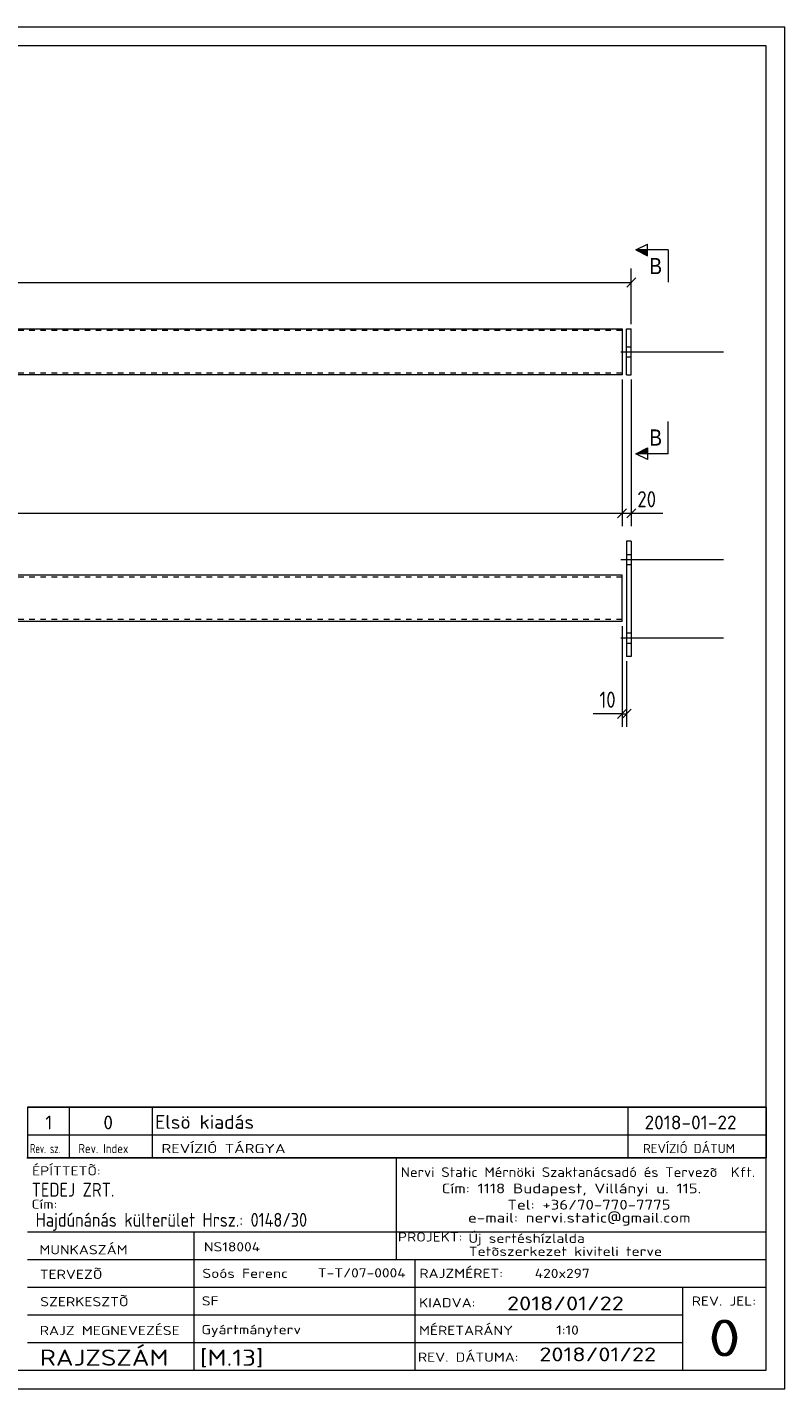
# Model space of a CAD drawing. Header units: millimetres. Extents: x 1 to 419, y 1 to 296.
# Tile 2 of 2: x 255 to 419, y 1 to 296. Entities that reach past the tile are written whole.
import ezdxf

# ---------------------------------------------------------------- set-up
doc = ezdxf.new("R2010")
doc.units = ezdxf.units.MM
doc.header["$LTSCALE"] = 0.6
doc.linetypes.add('XKITLINE00', pattern=[0])
doc.linetypes.add('XKITLINE02', pattern=[4, 2, -2])
for name, color, linetype, lineweight in [('Bolt', 7, 'Continuous', 0), ('DrawingSheet', 5, 'Continuous', 0), ('OtherObjectType', 1, 'Continuous', 0), ('Part', 2, 'Continuous', 0), ('Section', 6, 'Continuous', 0), ('Z-DIMENSIONS', 1, 'Continuous', 0)]:
    doc.layers.add(name, color=color, linetype=linetype, lineweight=lineweight)
doc.styles.add('ARIAL', font='ARIAL.TTF')
doc.styles.add('ISOCPEUR', font='ISOCPEUR.TTF')

msp = doc.modelspace()

# ---------------------------------------------------------------- hatches: boundary and pattern name
at = {"layer": 'Section'}
for points in [[(389.26, 246.5), (386.76, 247.75), (389.26, 247.75)], [(389.26, 203.6), (386.76, 203.6), (389.26, 204.85)]]:
    msp.add_hatch(color=6, dxfattribs=at).paths.add_polyline_path(points, flags=17)

# ---------------------------------------------------------------- linework, layer by layer
at = {"layer": 'Bolt', "color": 3, "linetype": 'XKITLINE00', "lineweight": 0}
for p, q in [((383.5, 225.67), (405.75, 225.67)), ((383.5, 225.67), (405.75, 225.67)), ((384.75, 226.77), (385.75, 226.77)), ((384.75, 226.77), (385.75, 226.77)), ((384.75, 224.57), (385.75, 224.57)), ((384.75, 224.57), (385.75, 224.57)), ((383.5, 180.68), (405.75, 180.68)), ((384.75, 181.78), (385.75, 181.78)), ((384.75, 179.58), (385.75, 179.58)), ((383.5, 163.68), (405.75, 163.68)), ((384.75, 164.78), (385.75, 164.78)), ((384.75, 162.58), (385.75, 162.58))]:
    msp.add_line(p, q, dxfattribs=at)
at = {"layer": 'DrawingSheet', "color": 2, "linetype": 'XKITLINE00', "lineweight": 0}
for p, q in [((419, 296), (1, 296)), ((419, 1), (419, 296)), ((1, 1), (419, 1))]:
    msp.add_line(p, q, dxfattribs=at)
at = {"layer": 'DrawingSheet', "color": 3, "linetype": 'XKITLINE00', "lineweight": 0}
for p, q in [((415, 292), (5, 292)), ((415, 5), (415, 292)), ((5, 5), (415, 5))]:
    msp.add_line(p, q, dxfattribs=at)
at = {"layer": 'OtherObjectType', "color": 7, "linetype": 'XKITLINE00', "lineweight": 0}
for p, q in [((255, 62.05), (415, 62.05)), ((255, 62.05), (255, 56.05)), ((264, 62.05), (264, 56.05)), ((282, 62.05), (282, 56.05)), ((385, 62.05), (385, 56.05)), ((415, 62.05), (415, 56.05)), ((255, 56.05), (255, 51.05)), ((255, 56.05), (415, 56.05)), ((264, 56.05), (264, 51.05)), ((282, 56.05), (282, 51.05)), ((385, 56.05), (385, 51.05)), ((415, 56.05), (415, 51.05)), ((254.84, 51.05), (415, 51.05)), ((415, 51.05), (255, 51.05)), ((334.84, 51), (334.84, 35)), ((414.98, 5), (415, 51.05)), ((254.98, 35), (414.98, 35)), ((290.98, 35), (290.98, 5)), ((334.84, 35), (334.84, 29)), ((254.98, 29), (338.84, 29)), ((338.84, 29), (338.84, 5)), ((338.84, 29), (414.84, 29)), ((254.98, 23), (414.98, 23)), ((396.84, 23), (396.84, 5)), ((254.98, 17), (396.84, 17)), ((254.98, 11), (396.98, 11)), ((254.98, 5), (414.98, 5))]:
    msp.add_line(p, q, dxfattribs=at)
at = {"layer": 'OtherObjectType', "color": 1, "linetype": 'XKITLINE00', "lineweight": 0}
for p, q in [((415, 62.05), (255, 62.05)), ((255, 56.05), (415, 56.05))]:
    msp.add_line(p, q, dxfattribs=at)
at = {"layer": 'Part', "color": 2, "linetype": 'XKITLINE00', "lineweight": 0}
for p, q in [((207.5, 230.68), (383.76, 230.68)), ((383.76, 230.68), (383.76, 220.68)), ((384.75, 220.67), (384.75, 230.67)), ((384.75, 230.67), (385.75, 230.67)), ((385.75, 220.67), (385.75, 230.67)), ((383.76, 220.68), (207.5, 220.68)), ((384.75, 220.67), (385.75, 220.67)), ((385.75, 184.68), (384.75, 184.68)), ((384.75, 184.68), (384.75, 159.68)), ((385.75, 184.68), (385.75, 159.68)), ((383.76, 177.25), (207.5, 177.25)), ((383.76, 167.25), (383.76, 177.25)), ((383.76, 167.25), (207.5, 167.25)), ((385.75, 159.68), (384.75, 159.68))]:
    msp.add_line(p, q, dxfattribs=at)
at = {"layer": 'Part', "color": 7, "linetype": 'XKITLINE02', "lineweight": 0}
for p, q in [((383.76, 230.28), (207.5, 230.28)), ((383.76, 221.08), (207.5, 221.08)), ((383.76, 176.85), (207.5, 176.85)), ((383.76, 167.65), (207.5, 167.65))]:
    msp.add_line(p, q, dxfattribs=at)
at = {"layer": 'Section', "color": 6, "linetype": 'XKITLINE00', "lineweight": 0}
for p, q in [((386.76, 247.75), (389.26, 249)), ((389.26, 246.5), (389.26, 249)), ((386.76, 247.75), (389.26, 246.5)), ((393.76, 247.75), (386.76, 247.75)), ((393.76, 247.75), (393.76, 240.75)), ((393.76, 203.6), (393.76, 210.6)), ((386.76, 203.6), (389.26, 204.85)), ((389.26, 202.35), (386.76, 203.6)), ((393.76, 203.6), (386.76, 203.6)), ((389.26, 204.85), (389.26, 202.35))]:
    msp.add_line(p, q, dxfattribs=at)
at = {"layer": 'Z-DIMENSIONS', "color": 7, "linetype": 'XKITLINE00', "lineweight": 0}
for p, q in [((385.75, 231.67), (385.75, 243.73)), ((26.25, 240.68), (385.75, 240.68)), ((386.74, 241.67), (384.76, 239.69)), ((383.76, 219.68), (383.76, 187.88)), ((383.76, 219.68), (383.76, 187.88)), ((385.75, 219.67), (385.75, 187.88)), ((27.25, 190.68), (383.76, 190.68)), ((384.75, 191.67), (382.77, 189.69)), ((384.75, 191.67), (382.77, 189.69)), ((383.76, 190.68), (385.75, 190.68)), ((386.74, 191.67), (384.76, 189.69)), ((385.75, 190.68), (392.59, 190.68)), ((385.75, 190.68), (392.59, 190.68)), ((383.76, 166.25), (383.76, 144.45)), ((384.75, 158.68), (384.75, 144.45)), ((384.75, 148.24), (382.77, 146.26)), ((385.74, 148.24), (383.76, 146.26)), ((383.76, 147.25), (377.52, 147.25)), ((383.76, 147.25), (377.52, 147.25)), ((383.76, 147.25), (384.75, 147.25))]:
    msp.add_line(p, q, dxfattribs=at)
at = {"layer": 'Z-DIMENSIONS', "color": 3}
for p in [(385.75, 240.68), (383.76, 190.68), (383.76, 190.68), (385.75, 190.68), (383.76, 147.25), (384.75, 147.25)]:
    msp.add_point(p, dxfattribs=at)

# ---------------------------------------------------------------- texts
at = {"layer": 'OtherObjectType', "color": 7, "style": 'ISOCPEUR'}
for s, height, width, p in [('1', 3, 1.017001, (258.82, 57.2)), ('0', 3, 1.017001, (271.4, 57.2)), ('Elsö kiadás', 3, 1.017001, (282.63, 57.31)), ('2018-01-22', 3, 1.017001, (388.62, 57.2)), ('Rev. sz.', 2, 0.68, (255.54, 52.05)), ('Rev. Index', 2, 0.85, (266, 52.05)), ('REVÍZIÓ TÁRGYA', 2, 1.275, (284, 52.05)), ('REVÍZIÓ DÁTUM', 2, 1.02, (388.28, 52.05)), ('ÉPÍTTETÕ:', 2, 1.211571, (255.96, 47.22)), ('Nervi Static Mérnöki\xa0Szaktanácsadó\xa0és\xa0Tervezõ  Kft.', 2.1176, 1.08375, (335.84, 46.88)), ('TEDEJ ZRT.', 3, 0.85, (255.87, 42.62)), ('Cím:\xa01118 Budapest, Villányi u. 115.', 2.1176, 1.250101, (344.68, 43.35)), ('Cím:', 2, 1.211571, (255.84, 40)), ('Tel:\xa0+36/70-770-7775', 2.1176, 1.250101, (358.91, 39.82)), ('Hajdúnánás külterület Hrsz.: 0148/30', 3, 0.85, (256.73, 36.1)), ('e-mail:\xa0nervi.static@gmail.com', 2.1176, 1.250101, (350.38, 37)), ('MUNKASZÁM', 2, 1.211571, (257.55, 30.12)), ('NS18004', 2, 1.211571, (293.17, 30.76)), ('PROJEKT:', 2, 1.211571, (335.18, 32.9)), ('Új sertéshízlalda', 2, 1.211571, (350.47, 32.6)), ('Tetõszerkezet kiviteli terve', 2, 1.211571, (350.54, 29.78)), ('TERVEZÕ', 2, 1.211571, (257.63, 24.79)), ('Soós Ferenc', 2, 1.211571, (292.84, 25)), ('T-T/07-0004', 2, 1.211571, (317.86, 25.11)), ('RAJZMÉRET:', 2, 1.211571, (339.84, 25)), ('420x297', 2, 1.211571, (364.84, 25)), ('SZERKESZTÕ', 2, 1.211571, (257.72, 18.87)), ('SF', 2, 1.211571, (292.72, 19.04)), ('2018/01/22', 3, 1.275, (358.84, 18)), ('REV. JEL:', 2, 1.211571, (398.84, 19)), ('KIADVA:', 2, 1.211571, (339.78, 18.64)), ('RAJZ MEGNEVEZÉSE', 2, 1.211571, (257.62, 12.62)), ('Gyártmányterv', 2, 1.211571, (292.65, 12.82)), ('MÉRETARÁNY', 2, 1.211571, (339.78, 12.65)), ('1:10', 2, 1.211571, (369.51, 12.72)), ('0', 8, 1.275, (402.45, 8)), ('RAJZSZÁM', 3.5, 1.211571, (257.62, 6)), ('[M.13]', 3.5, 1.211571, (292.3, 5.99)), ('REV. DÁTUMA:', 2, 1.211571, (339.53, 6.85)), ('2018/01/22', 3, 1.275, (365.83, 6.95))]:
    msp.add_text(s, height=height, dxfattribs=dict(at, width=width)).set_placement(p)
at = {"layer": 'Section', "color": 6, "style": 'ARIAL', "width": 0.85}
for p in [(389.65, 242.5), (389.65, 205.35)]:
    msp.add_text('B', height=3.5, dxfattribs=at).set_placement(p)
at = {"layer": 'Z-DIMENSIONS', "color": 3, "style": 'ISOCPEUR', "width": 0.85}
for s, p in [('20', (387.06, 191.98)), ('10', (378.84, 148.55))]:
    msp.add_text(s, height=3.5, dxfattribs=at).set_placement(p)

doc.saveas('drawing.dxf')
